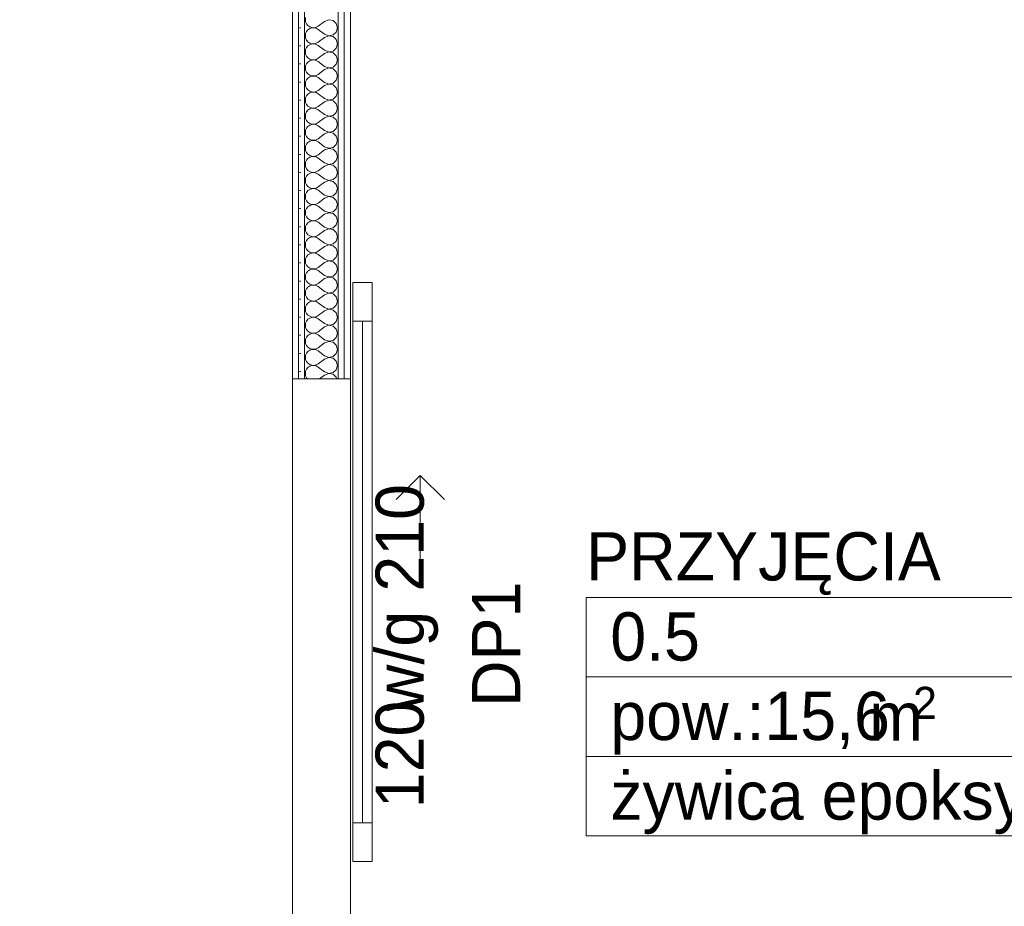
# Model space of a CAD drawing. Header units: millimetres. Extents: x 172139 to 266886, y 89395 to 138225.
# Tile 75 of 94: x 211631 to 213673, y 118029 to 119867. Entities that reach past the tile are written whole.
import ezdxf
from ezdxf.enums import TextEntityAlignment as Align

# ---------------------------------------------------------------- set-up
doc = ezdxf.new("R2010")
doc.units = ezdxf.units.MM
doc.header["$MEASUREMENT"] = 0
for name, color, linetype in [('Drzwi ArchiCAD', 7, 'Continuous'), ('ROZBUDOWA_NOWE_DZIAŁOWE', 7, 'Continuous'), ('STREFA_NOWE_POM', 7, 'Continuous'), ('Znaczniki drzwi ArchiCADa', 7, 'Continuous')]:
    doc.layers.add(name, color=color, linetype=linetype)
for name, color, linetype, lineweight, true_color in [('Drzwi ArchiCAD_Nr_pióra__24', 7, 'Continuous', 15, 0x029e21), ('Drzwi ArchiCAD_Nr_pióra__4', 7, 'Continuous', 13, 0x029e21), ('ROZBUDOWA_NOWE_DZIAŁOWE_Nr_pióra__24', 7, 'Continuous', 15, 0x029e21), ('ROZBUDOWA_NOWE_DZIAŁOWE_Nr_pióra__4', 7, 'Continuous', 13, 0x029e21), ('ROZBUDOWA_NOWE_DZIAŁOWE_Nr_pióra__67', 7, 'Continuous', 13, 0x6a6a6a), ('Znaczniki drzwi ArchiCADa_Nr_pióra__24', 7, 'Continuous', 15, 0x029e21)]:
    doc.layers.add(name, color=color, linetype=linetype, lineweight=lineweight, true_color=true_color)
for name, color, linetype, lineweight in [('Metryczki pomieszczeń ArchiCADa_Nr_pióra__1', 7, 'Continuous', 13), ('ROZBUDOWA_NOWE_DZIAŁOWE_Nr_pióra__47', 7, 'Continuous', 15), ('STREFA_NOWE_POM_Nr_pióra__121', 255, 'Continuous', 0)]:
    doc.layers.add(name, color=color, linetype=linetype, lineweight=lineweight)
doc.styles.add('GENERATED_STYLE_1', font='txt')
doc.styles.add('GENERATED_STYLE_2', font='txt')
pattern_1 = [(0, (0, 0), (0, 37.5), [0, -37.5])]

# ---------------------------------------------------------------- blocks, each defined once
blk = doc.blocks.new('PRZYJĘCIA_0.5_5', base_point=(213367.2, 118504.3))
at = {"layer": 'Metryczki pomieszczeń ArchiCADa_Nr_pióra__1', "linetype": 'Continuous'}
for p, q in [((212805.6, 118669), (213928.7, 118669)), ((212805.6, 118504.3), (212805.6, 118669)), ((213928.7, 118669), (213928.7, 118504.3)), ((213928.7, 118504.3), (212805.6, 118504.3)), ((212805.6, 118504.3), (213928.7, 118504.3)), ((212805.6, 118339.6), (212805.6, 118504.3)), ((213928.7, 118504.3), (213928.7, 118339.6)), ((213928.7, 118339.6), (212805.6, 118339.6)), ((212805.6, 118339.6), (213928.7, 118339.6)), ((212805.6, 118174.9), (212805.6, 118339.6)), ((213928.7, 118339.6), (213928.7, 118174.9)), ((213928.7, 118174.9), (212805.6, 118174.9))]:
    blk.add_line(p, q, dxfattribs=at)
at = {"layer": 'Metryczki pomieszczeń ArchiCADa_Nr_pióra__1'}
for tag, height, style, p in [('ROOM_NAME', 100, 'GENERATED_STYLE_2', (212805.6, 118804.2)), ('ROOM_NUMBER', 100, 'GENERATED_STYLE_1', (212855.6, 118638.2)), ('DUMMY_386', 66.7, 'GENERATED_STYLE_1', (213483.4, 118483.8)), ('ROOM_AREA', 100, 'GENERATED_STYLE_1', (212855.6, 118473.5)), ('DUMMY_385', 100, 'GENERATED_STYLE_1', (213355.4, 118472)), ('basec', 100, 'GENERATED_STYLE_1', (212855.6, 118308.4))]:
    blk.add_attdef(tag, text='', height=height, dxfattribs=dict(at, style=style)).set_placement(p, align=Align.TOP_LEFT)
blk = doc.blocks.new('*X530')
at = {"layer": 'ROZBUDOWA_NOWE_DZIAŁOWE_Nr_pióra__4', "linetype": 'Continuous'}
for p, q in [((212223.8, 119871.2), (212223.2, 119866.7)), ((212223.2, 119866.7), (212223.8, 119862.1)), ((212223.8, 119862.1), (212225.6, 119857.9)), ((212225.6, 119857.9), (212228.6, 119854.4)), ((212228.6, 119854.4), (212232.4, 119851.8)), ((212232.4, 119848.2), (212228.6, 119845.6)), ((212232.4, 119851.8), (212236.7, 119850.3)), ((212236.7, 119849.7), (212232.4, 119848.2)), ((212236.7, 119850.3), (212241.3, 119850.1)), ((212241.3, 119849.9), (212236.7, 119849.7)), ((212241.3, 119850.1), (212245.8, 119851.1)), ((212245.8, 119848.9), (212241.3, 119849.9)), ((212245.8, 119851.1), (212249.8, 119853.3)), ((212249.8, 119846.7), (212245.8, 119848.9)), ((212263.2, 119863.3), (212249.8, 119853.3)), ((212271.7, 119866.6), (212263.2, 119863.3)), ((212280.6, 119864.9), (212271.7, 119866.6)), ((212287.3, 119858.8), (212280.6, 119864.9)), ((212289.8, 119850), (212287.3, 119858.8)), ((212287.3, 119841.2), (212289.8, 119850)), ((212223.8, 119837.9), (212223.2, 119833.3)), ((212223.2, 119833.3), (212223.8, 119828.8)), ((212225.6, 119842.1), (212223.8, 119837.9)), ((212223.8, 119828.8), (212225.6, 119824.6)), ((212228.6, 119845.6), (212225.6, 119842.1)), ((212263.2, 119836.7), (212249.8, 119846.7)), ((212263.2, 119830), (212249.8, 119820)), ((212263.2, 119836.7), (212271.7, 119833.4)), ((212271.7, 119833.3), (212263.2, 119830)), ((212271.7, 119833.4), (212280.6, 119835.1)), ((212280.6, 119831.6), (212271.7, 119833.3)), ((212280.6, 119835.1), (212287.3, 119841.2)), ((212287.3, 119825.4), (212280.6, 119831.6)), ((212225.6, 119808.8), (212223.8, 119804.6)), ((212225.6, 119824.6), (212228.6, 119821)), ((212228.6, 119812.3), (212225.6, 119808.8)), ((212228.6, 119821), (212232.4, 119818.4)), ((212232.4, 119814.9), (212228.6, 119812.3)), ((212232.4, 119818.4), (212236.7, 119817)), ((212236.7, 119816.4), (212232.4, 119814.9)), ((212236.7, 119817), (212241.3, 119816.7)), ((212241.3, 119816.6), (212236.7, 119816.4)), ((212241.3, 119816.7), (212245.8, 119817.8)), ((212245.8, 119815.6), (212241.3, 119816.6)), ((212245.8, 119817.8), (212249.8, 119820)), ((212249.8, 119813.3), (212245.8, 119815.6)), ((212263.2, 119803.3), (212249.8, 119813.3)), ((212280.6, 119801.8), (212287.3, 119807.9)), ((212289.8, 119816.7), (212287.3, 119825.4)), ((212287.3, 119807.9), (212289.8, 119816.7)), ((212223.8, 119804.6), (212223.2, 119800)), ((212223.2, 119800), (212223.8, 119795.4)), ((212223.8, 119795.4), (212225.6, 119791.2)), ((212225.6, 119791.2), (212228.6, 119787.7)), ((212228.6, 119787.7), (212232.4, 119785.1)), ((212245.8, 119784.4), (212249.8, 119786.7)), ((212263.2, 119796.7), (212249.8, 119786.7)), ((212263.2, 119803.3), (212271.7, 119800.1)), ((212271.7, 119799.9), (212263.2, 119796.7)), ((212271.7, 119800.1), (212280.6, 119801.8)), ((212280.6, 119798.2), (212271.7, 119799.9)), ((212287.3, 119792.1), (212280.6, 119798.2)), ((212289.8, 119783.3), (212287.3, 119792.1)), ((212223.8, 119771.2), (212223.2, 119766.7)), ((212223.2, 119766.7), (212223.8, 119762.1)), ((212225.6, 119775.4), (212223.8, 119771.2)), ((212228.6, 119779), (212225.6, 119775.4)), ((212232.4, 119781.6), (212228.6, 119779)), ((212232.4, 119785.1), (212236.7, 119783.6)), ((212236.7, 119783), (212232.4, 119781.6)), ((212236.7, 119783.6), (212241.3, 119783.4)), ((212241.3, 119783.3), (212236.7, 119783)), ((212241.3, 119783.4), (212245.8, 119784.4)), ((212245.8, 119782.2), (212241.3, 119783.3)), ((212249.8, 119780), (212245.8, 119782.2)), ((212263.2, 119770), (212249.8, 119780)), ((212263.2, 119770), (212271.7, 119766.7)), ((212271.7, 119766.6), (212263.2, 119763.3)), ((212271.7, 119766.7), (212280.6, 119768.4)), ((212280.6, 119764.9), (212271.7, 119766.6)), ((212280.6, 119768.4), (212287.3, 119774.6)), ((212287.3, 119774.6), (212289.8, 119783.3)), ((212223.8, 119762.1), (212225.6, 119757.9)), ((212225.6, 119757.9), (212228.6, 119754.4)), ((212228.6, 119754.4), (212232.4, 119751.8)), ((212232.4, 119748.2), (212228.6, 119745.6)), ((212232.4, 119751.8), (212236.7, 119750.3)), ((212236.7, 119749.7), (212232.4, 119748.2)), ((212236.7, 119750.3), (212241.3, 119750.1)), ((212241.3, 119749.9), (212236.7, 119749.7)), ((212241.3, 119750.1), (212245.8, 119751.1)), ((212245.8, 119748.9), (212241.3, 119749.9)), ((212245.8, 119751.1), (212249.8, 119753.3)), ((212249.8, 119746.7), (212245.8, 119748.9)), ((212263.2, 119763.3), (212249.8, 119753.3)), ((212263.2, 119736.7), (212249.8, 119746.7)), ((212287.3, 119758.8), (212280.6, 119764.9)), ((212289.8, 119750), (212287.3, 119758.8)), ((212287.3, 119741.2), (212289.8, 119750)), ((212223.8, 119737.9), (212223.2, 119733.3)), ((212223.2, 119733.3), (212223.8, 119728.8)), ((212225.6, 119742.1), (212223.8, 119737.9)), ((212223.8, 119728.8), (212225.6, 119724.6)), ((212228.6, 119745.6), (212225.6, 119742.1)), ((212263.2, 119730), (212249.8, 119720)), ((212263.2, 119736.7), (212271.7, 119733.4)), ((212271.7, 119733.3), (212263.2, 119730)), ((212271.7, 119733.4), (212280.6, 119735.1)), ((212280.6, 119731.6), (212271.7, 119733.3)), ((212280.6, 119735.1), (212287.3, 119741.2)), ((212287.3, 119725.4), (212280.6, 119731.6)), ((212289.8, 119716.7), (212287.3, 119725.4)), ((212225.6, 119708.8), (212223.8, 119704.6)), ((212225.6, 119724.6), (212228.6, 119721)), ((212228.6, 119712.3), (212225.6, 119708.8)), ((212228.6, 119721), (212232.4, 119718.4)), ((212232.4, 119714.9), (212228.6, 119712.3)), ((212232.4, 119718.4), (212236.7, 119717)), ((212236.7, 119716.4), (212232.4, 119714.9)), ((212236.7, 119717), (212241.3, 119716.7)), ((212241.3, 119716.6), (212236.7, 119716.4)), ((212241.3, 119716.7), (212245.8, 119717.8)), ((212245.8, 119715.6), (212241.3, 119716.6)), ((212245.8, 119717.8), (212249.8, 119720)), ((212249.8, 119713.3), (212245.8, 119715.6)), ((212263.2, 119703.3), (212249.8, 119713.3)), ((212280.6, 119701.8), (212287.3, 119707.9)), ((212287.3, 119707.9), (212289.8, 119716.7)), ((212223.8, 119704.6), (212223.2, 119700)), ((212223.2, 119700), (212223.8, 119695.4)), ((212223.8, 119695.4), (212225.6, 119691.2)), ((212225.6, 119691.2), (212228.6, 119687.7)), ((212228.6, 119687.7), (212232.4, 119685.1)), ((212232.4, 119685.1), (212236.7, 119683.6)), ((212245.8, 119684.4), (212249.8, 119686.7)), ((212263.2, 119696.7), (212249.8, 119686.7)), ((212263.2, 119703.3), (212271.7, 119700.1)), ((212271.7, 119699.9), (212263.2, 119696.7)), ((212271.7, 119700.1), (212280.6, 119701.8)), ((212280.6, 119698.2), (212271.7, 119699.9)), ((212287.3, 119692.1), (212280.6, 119698.2)), ((212289.8, 119683.3), (212287.3, 119692.1)), ((212223.8, 119671.2), (212223.2, 119666.7)), ((212223.2, 119666.7), (212223.8, 119662.1)), ((212225.6, 119675.4), (212223.8, 119671.2)), ((212228.6, 119679), (212225.6, 119675.4)), ((212232.4, 119681.6), (212228.6, 119679)), ((212236.7, 119683), (212232.4, 119681.6)), ((212236.7, 119683.6), (212241.3, 119683.4)), ((212241.3, 119683.3), (212236.7, 119683)), ((212241.3, 119683.4), (212245.8, 119684.4)), ((212245.8, 119682.2), (212241.3, 119683.3)), ((212249.8, 119680), (212245.8, 119682.2)), ((212263.2, 119670), (212249.8, 119680)), ((212263.2, 119670), (212271.7, 119666.7)), ((212271.7, 119666.6), (212263.2, 119663.3)), ((212271.7, 119666.7), (212280.6, 119668.4)), ((212280.6, 119664.9), (212271.7, 119666.6)), ((212280.6, 119668.4), (212287.3, 119674.6)), ((212287.3, 119658.8), (212280.6, 119664.9)), ((212287.3, 119674.6), (212289.8, 119683.3)), ((212223.8, 119662.1), (212225.6, 119657.9)), ((212225.6, 119657.9), (212228.6, 119654.4)), ((212228.6, 119645.6), (212225.6, 119642.1)), ((212228.6, 119654.4), (212232.4, 119651.8)), ((212232.4, 119648.2), (212228.6, 119645.6)), ((212232.4, 119651.8), (212236.7, 119650.3)), ((212236.7, 119649.7), (212232.4, 119648.2)), ((212236.7, 119650.3), (212241.3, 119650.1)), ((212241.3, 119649.9), (212236.7, 119649.7)), ((212241.3, 119650.1), (212245.8, 119651.1)), ((212245.8, 119648.9), (212241.3, 119649.9)), ((212245.8, 119651.1), (212249.8, 119653.3)), ((212249.8, 119646.7), (212245.8, 119648.9)), ((212263.2, 119663.3), (212249.8, 119653.3)), ((212263.2, 119636.7), (212249.8, 119646.7)), ((212289.8, 119650), (212287.3, 119658.8)), ((212287.3, 119641.2), (212289.8, 119650)), ((212223.8, 119637.9), (212223.2, 119633.3)), ((212223.2, 119633.3), (212223.8, 119628.8)), ((212225.6, 119642.1), (212223.8, 119637.9)), ((212223.8, 119628.8), (212225.6, 119624.6)), ((212225.6, 119624.6), (212228.6, 119621)), ((212263.2, 119630), (212249.8, 119620)), ((212263.2, 119636.7), (212271.7, 119633.4)), ((212271.7, 119633.3), (212263.2, 119630)), ((212271.7, 119633.4), (212280.6, 119635.1)), ((212280.6, 119631.6), (212271.7, 119633.3)), ((212280.6, 119635.1), (212287.3, 119641.2)), ((212287.3, 119625.4), (212280.6, 119631.6)), ((212289.8, 119616.7), (212287.3, 119625.4)), ((212223.8, 119604.6), (212223.2, 119600)), ((212225.6, 119608.8), (212223.8, 119604.6)), ((212228.6, 119612.3), (212225.6, 119608.8)), ((212228.6, 119621), (212232.4, 119618.4)), ((212232.4, 119614.9), (212228.6, 119612.3)), ((212232.4, 119618.4), (212236.7, 119617)), ((212236.7, 119616.4), (212232.4, 119614.9)), ((212236.7, 119617), (212241.3, 119616.7)), ((212241.3, 119616.6), (212236.7, 119616.4)), ((212241.3, 119616.7), (212245.8, 119617.8)), ((212245.8, 119615.6), (212241.3, 119616.6)), ((212245.8, 119617.8), (212249.8, 119620)), ((212249.8, 119613.3), (212245.8, 119615.6)), ((212263.2, 119603.3), (212249.8, 119613.3)), ((212263.2, 119603.3), (212271.7, 119600.1)), ((212280.6, 119601.8), (212287.3, 119607.9)), ((212287.3, 119607.9), (212289.8, 119616.7)), ((212223.2, 119600), (212223.8, 119595.4)), ((212223.8, 119595.4), (212225.6, 119591.2)), ((212225.6, 119591.2), (212228.6, 119587.7)), ((212228.6, 119587.7), (212232.4, 119585.1)), ((212232.4, 119585.1), (212236.7, 119583.6)), ((212236.7, 119583), (212232.4, 119581.6)), ((212236.7, 119583.6), (212241.3, 119583.4)), ((212241.3, 119583.3), (212236.7, 119583)), ((212241.3, 119583.4), (212245.8, 119584.4)), ((212245.8, 119582.2), (212241.3, 119583.3)), ((212245.8, 119584.4), (212249.8, 119586.7)), ((212263.2, 119596.7), (212249.8, 119586.7)), ((212271.7, 119599.9), (212263.2, 119596.7)), ((212271.7, 119600.1), (212280.6, 119601.8)), ((212280.6, 119598.2), (212271.7, 119599.9)), ((212287.3, 119592.1), (212280.6, 119598.2)), ((212289.8, 119583.3), (212287.3, 119592.1)), ((212287.3, 119574.6), (212289.8, 119583.3)), ((212223.8, 119571.2), (212223.2, 119566.7)), ((212223.2, 119566.7), (212223.8, 119562.1)), ((212225.6, 119575.4), (212223.8, 119571.2)), ((212223.8, 119562.1), (212225.6, 119557.9)), ((212228.6, 119579), (212225.6, 119575.4)), ((212232.4, 119581.6), (212228.6, 119579)), ((212249.8, 119580), (212245.8, 119582.2)), ((212263.2, 119570), (212249.8, 119580)), ((212263.2, 119563.3), (212249.8, 119553.3)), ((212263.2, 119570), (212271.7, 119566.7)), ((212271.7, 119566.6), (212263.2, 119563.3)), ((212271.7, 119566.7), (212280.6, 119568.4)), ((212280.6, 119564.9), (212271.7, 119566.6)), ((212280.6, 119568.4), (212287.3, 119574.6)), ((212287.3, 119558.8), (212280.6, 119564.9)), ((212225.6, 119542.1), (212223.8, 119537.9)), ((212225.6, 119557.9), (212228.6, 119554.4)), ((212228.6, 119545.6), (212225.6, 119542.1)), ((212228.6, 119554.4), (212232.4, 119551.8)), ((212232.4, 119548.2), (212228.6, 119545.6)), ((212232.4, 119551.8), (212236.7, 119550.3)), ((212236.7, 119549.7), (212232.4, 119548.2)), ((212236.7, 119550.3), (212241.3, 119550.1)), ((212241.3, 119549.9), (212236.7, 119549.7)), ((212241.3, 119550.1), (212245.8, 119551.1)), ((212245.8, 119548.9), (212241.3, 119549.9)), ((212245.8, 119551.1), (212249.8, 119553.3)), ((212249.8, 119546.7), (212245.8, 119548.9)), ((212263.2, 119536.7), (212249.8, 119546.7)), ((212289.8, 119550), (212287.3, 119558.8)), ((212287.3, 119541.2), (212289.8, 119550)), ((212223.8, 119537.9), (212223.2, 119533.3)), ((212223.2, 119533.3), (212223.8, 119528.8)), ((212223.8, 119528.8), (212225.6, 119524.6)), ((212225.6, 119524.6), (212228.6, 119521)), ((212263.2, 119530), (212249.8, 119520)), ((212263.2, 119536.7), (212271.7, 119533.4)), ((212271.7, 119533.3), (212263.2, 119530)), ((212271.7, 119533.4), (212280.6, 119535.1)), ((212280.6, 119531.6), (212271.7, 119533.3)), ((212280.6, 119535.1), (212287.3, 119541.2)), ((212287.3, 119525.4), (212280.6, 119531.6)), ((212289.8, 119516.7), (212287.3, 119525.4)), ((212223.8, 119504.6), (212223.2, 119500)), ((212225.6, 119508.8), (212223.8, 119504.6)), ((212228.6, 119512.3), (212225.6, 119508.8)), ((212228.6, 119521), (212232.4, 119518.4)), ((212232.4, 119514.9), (212228.6, 119512.3)), ((212232.4, 119518.4), (212236.7, 119517)), ((212236.7, 119516.4), (212232.4, 119514.9)), ((212236.7, 119517), (212241.3, 119516.7)), ((212241.3, 119516.6), (212236.7, 119516.4)), ((212241.3, 119516.7), (212245.8, 119517.8)), ((212245.8, 119515.6), (212241.3, 119516.6)), ((212245.8, 119517.8), (212249.8, 119520)), ((212249.8, 119513.3), (212245.8, 119515.6)), ((212263.2, 119503.3), (212249.8, 119513.3)), ((212263.2, 119503.3), (212271.7, 119500.1)), ((212271.7, 119500.1), (212280.6, 119501.8)), ((212280.6, 119501.8), (212287.3, 119507.9)), ((212287.3, 119507.9), (212289.8, 119516.7)), ((212223.2, 119500), (212223.8, 119495.4)), ((212223.8, 119495.4), (212225.6, 119491.2)), ((212225.6, 119491.2), (212228.6, 119487.7)), ((212228.6, 119487.7), (212232.4, 119485.1)), ((212232.4, 119481.6), (212228.6, 119479)), ((212232.4, 119485.1), (212236.7, 119483.6)), ((212236.7, 119483), (212232.4, 119481.6)), ((212236.7, 119483.6), (212241.3, 119483.4)), ((212241.3, 119483.3), (212236.7, 119483)), ((212241.3, 119483.4), (212245.8, 119484.4)), ((212245.8, 119482.2), (212241.3, 119483.3)), ((212245.8, 119484.4), (212249.8, 119486.7)), ((212249.8, 119480), (212245.8, 119482.2)), ((212263.2, 119496.7), (212249.8, 119486.7)), ((212271.7, 119499.9), (212263.2, 119496.7)), ((212280.6, 119498.2), (212271.7, 119499.9)), ((212287.3, 119492.1), (212280.6, 119498.2)), ((212289.8, 119483.3), (212287.3, 119492.1)), ((212287.3, 119474.6), (212289.8, 119483.3)), ((212223.8, 119471.2), (212223.2, 119466.7)), ((212223.2, 119466.7), (212223.8, 119462.1)), ((212225.6, 119475.4), (212223.8, 119471.2)), ((212223.8, 119462.1), (212225.6, 119457.9)), ((212228.6, 119479), (212225.6, 119475.4)), ((212263.2, 119470), (212249.8, 119480)), ((212263.2, 119463.3), (212249.8, 119453.3)), ((212263.2, 119470), (212271.7, 119466.7)), ((212271.7, 119466.6), (212263.2, 119463.3)), ((212271.7, 119466.7), (212280.6, 119468.4)), ((212280.6, 119464.9), (212271.7, 119466.6)), ((212280.6, 119468.4), (212287.3, 119474.6)), ((212287.3, 119458.8), (212280.6, 119464.9)), ((212225.6, 119442.1), (212223.8, 119437.9)), ((212225.6, 119457.9), (212228.6, 119454.4)), ((212228.6, 119445.6), (212225.6, 119442.1)), ((212228.6, 119454.4), (212232.4, 119451.8)), ((212232.4, 119448.2), (212228.6, 119445.6)), ((212232.4, 119451.8), (212236.7, 119450.3)), ((212236.7, 119449.7), (212232.4, 119448.2)), ((212236.7, 119450.3), (212241.3, 119450.1)), ((212241.3, 119449.9), (212236.7, 119449.7)), ((212241.3, 119450.1), (212245.8, 119451.1)), ((212245.8, 119448.9), (212241.3, 119449.9)), ((212245.8, 119451.1), (212249.8, 119453.3)), ((212249.8, 119446.7), (212245.8, 119448.9)), ((212263.2, 119436.7), (212249.8, 119446.7)), ((212280.6, 119435.1), (212287.3, 119441.2)), ((212289.8, 119450), (212287.3, 119458.8)), ((212287.3, 119441.2), (212289.8, 119450)), ((212223.8, 119437.9), (212223.2, 119433.3)), ((212223.2, 119433.3), (212223.8, 119428.8)), ((212223.8, 119428.8), (212225.6, 119424.6)), ((212225.6, 119424.6), (212228.6, 119421)), ((212228.6, 119421), (212232.4, 119418.4)), ((212245.8, 119417.8), (212249.8, 119420)), ((212263.2, 119430), (212249.8, 119420)), ((212263.2, 119436.7), (212271.7, 119433.4)), ((212271.7, 119433.3), (212263.2, 119430)), ((212271.7, 119433.4), (212280.6, 119435.1)), ((212280.6, 119431.6), (212271.7, 119433.3)), ((212287.3, 119425.4), (212280.6, 119431.6)), ((212289.8, 119416.7), (212287.3, 119425.4)), ((212223.8, 119404.6), (212223.2, 119400)), ((212223.2, 119400), (212223.8, 119395.4)), ((212225.6, 119408.8), (212223.8, 119404.6)), ((212228.6, 119412.3), (212225.6, 119408.8)), ((212232.4, 119414.9), (212228.6, 119412.3)), ((212232.4, 119418.4), (212236.7, 119417)), ((212236.7, 119416.4), (212232.4, 119414.9)), ((212236.7, 119417), (212241.3, 119416.7)), ((212241.3, 119416.6), (212236.7, 119416.4)), ((212241.3, 119416.7), (212245.8, 119417.8)), ((212245.8, 119415.6), (212241.3, 119416.6)), ((212249.8, 119413.3), (212245.8, 119415.6)), ((212263.2, 119403.3), (212249.8, 119413.3)), ((212263.2, 119403.3), (212271.7, 119400.1)), ((212271.7, 119399.9), (212263.2, 119396.7)), ((212271.7, 119400.1), (212280.6, 119401.8)), ((212280.6, 119398.2), (212271.7, 119399.9)), ((212280.6, 119401.8), (212287.3, 119407.9)), ((212287.3, 119407.9), (212289.8, 119416.7)), ((212223.8, 119395.4), (212225.6, 119391.2)), ((212225.6, 119391.2), (212228.6, 119387.7)), ((212228.6, 119379), (212225.6, 119375.4)), ((212228.6, 119387.7), (212232.4, 119385.1)), ((212232.4, 119381.6), (212228.6, 119379)), ((212232.4, 119385.1), (212236.7, 119383.6)), ((212236.7, 119383), (212232.4, 119381.6)), ((212236.7, 119383.6), (212241.3, 119383.4)), ((212241.3, 119383.3), (212236.7, 119383)), ((212241.3, 119383.4), (212245.8, 119384.4)), ((212245.8, 119382.2), (212241.3, 119383.3)), ((212245.8, 119384.4), (212249.8, 119386.7)), ((212249.8, 119380), (212245.8, 119382.2)), ((212263.2, 119396.7), (212249.8, 119386.7)), ((212263.2, 119370), (212249.8, 119380)), ((212287.3, 119392.1), (212280.6, 119398.2)), ((212289.8, 119383.3), (212287.3, 119392.1)), ((212287.3, 119374.6), (212289.8, 119383.3)), ((212223.8, 119371.2), (212223.2, 119366.7)), ((212223.2, 119366.7), (212223.8, 119362.1)), ((212225.6, 119375.4), (212223.8, 119371.2)), ((212223.8, 119362.1), (212225.6, 119357.9)), ((212225.6, 119357.9), (212228.6, 119354.4)), ((212263.2, 119363.3), (212249.8, 119353.3)), ((212263.2, 119370), (212271.7, 119366.7)), ((212271.7, 119366.6), (212263.2, 119363.3)), ((212271.7, 119366.7), (212280.6, 119368.4)), ((212280.6, 119364.9), (212271.7, 119366.6)), ((212280.6, 119368.4), (212287.3, 119374.6)), ((212287.3, 119358.8), (212280.6, 119364.9)), ((212289.8, 119350), (212287.3, 119358.8)), ((212223.8, 119337.9), (212223.2, 119333.3)), ((212225.6, 119342.1), (212223.8, 119337.9)), ((212228.6, 119345.6), (212225.6, 119342.1)), ((212228.6, 119354.4), (212232.4, 119351.8)), ((212232.4, 119348.2), (212228.6, 119345.6)), ((212232.4, 119351.8), (212236.7, 119350.3)), ((212236.7, 119349.7), (212232.4, 119348.2)), ((212236.7, 119350.3), (212241.3, 119350.1)), ((212241.3, 119349.9), (212236.7, 119349.7)), ((212241.3, 119350.1), (212245.8, 119351.1)), ((212245.8, 119348.9), (212241.3, 119349.9)), ((212245.8, 119351.1), (212249.8, 119353.3)), ((212249.8, 119346.7), (212245.8, 119348.9)), ((212263.2, 119336.7), (212249.8, 119346.7)), ((212280.6, 119335.1), (212287.3, 119341.2)), ((212287.3, 119341.2), (212289.8, 119350)), ((212223.2, 119333.3), (212223.8, 119328.8)), ((212223.8, 119328.8), (212225.6, 119324.6)), ((212225.6, 119324.6), (212228.6, 119321)), ((212228.6, 119321), (212232.4, 119318.4)), ((212232.4, 119318.4), (212236.7, 119317)), ((212241.3, 119316.7), (212245.8, 119317.8)), ((212245.8, 119317.8), (212249.8, 119320)), ((212263.2, 119330), (212249.8, 119320)), ((212263.2, 119336.7), (212271.7, 119333.4)), ((212271.7, 119333.3), (212263.2, 119330)), ((212271.7, 119333.4), (212280.6, 119335.1)), ((212280.6, 119331.6), (212271.7, 119333.3)), ((212287.3, 119325.4), (212280.6, 119331.6)), ((212289.8, 119316.7), (212287.3, 119325.4)), ((212223.8, 119304.6), (212223.2, 119300)), ((212223.2, 119300), (212223.8, 119295.4)), ((212225.6, 119308.8), (212223.8, 119304.6)), ((212228.6, 119312.3), (212225.6, 119308.8)), ((212232.4, 119314.9), (212228.6, 119312.3)), ((212236.7, 119316.4), (212232.4, 119314.9)), ((212236.7, 119317), (212241.3, 119316.7)), ((212241.3, 119316.6), (212236.7, 119316.4)), ((212245.8, 119315.6), (212241.3, 119316.6)), ((212249.8, 119313.3), (212245.8, 119315.6)), ((212263.2, 119303.3), (212249.8, 119313.3)), ((212263.2, 119296.7), (212249.8, 119286.7)), ((212263.2, 119303.3), (212271.7, 119300.1)), ((212271.7, 119299.9), (212263.2, 119296.7)), ((212271.7, 119300.1), (212280.6, 119301.8)), ((212280.6, 119298.2), (212271.7, 119299.9)), ((212280.6, 119301.8), (212287.3, 119307.9)), ((212287.3, 119292.1), (212280.6, 119298.2)), ((212287.3, 119307.9), (212289.8, 119316.7)), ((212223.8, 119295.4), (212225.6, 119291.2)), ((212225.6, 119291.2), (212228.6, 119287.7)), ((212228.6, 119279), (212225.6, 119275.4)), ((212228.6, 119287.7), (212232.4, 119285.1)), ((212232.4, 119281.6), (212228.6, 119279)), ((212232.4, 119285.1), (212236.7, 119283.6)), ((212236.7, 119283), (212232.4, 119281.6)), ((212236.7, 119283.6), (212241.3, 119283.4)), ((212241.3, 119283.3), (212236.7, 119283)), ((212241.3, 119283.4), (212245.8, 119284.4)), ((212245.8, 119282.2), (212241.3, 119283.3)), ((212245.8, 119284.4), (212249.8, 119286.7)), ((212249.8, 119280), (212245.8, 119282.2)), ((212263.2, 119270), (212249.8, 119280)), ((212289.8, 119283.3), (212287.3, 119292.1)), ((212287.3, 119274.6), (212289.8, 119283.3)), ((212223.8, 119271.2), (212223.2, 119266.7)), ((212223.2, 119266.7), (212223.8, 119262.1)), ((212225.6, 119275.4), (212223.8, 119271.2)), ((212223.8, 119262.1), (212225.6, 119257.9)), ((212225.6, 119257.9), (212228.6, 119254.4)), ((212263.2, 119263.3), (212249.8, 119253.3)), ((212263.2, 119270), (212271.7, 119266.7)), ((212271.7, 119266.6), (212263.2, 119263.3)), ((212271.7, 119266.7), (212280.6, 119268.4)), ((212280.6, 119264.9), (212271.7, 119266.6)), ((212280.6, 119268.4), (212287.3, 119274.6)), ((212287.3, 119258.8), (212280.6, 119264.9)), ((212289.8, 119250), (212287.3, 119258.8)), ((212223.8, 119237.9), (212223.2, 119233.3)), ((212225.6, 119242.1), (212223.8, 119237.9)), ((212228.6, 119245.6), (212225.6, 119242.1)), ((212228.6, 119254.4), (212232.4, 119251.8)), ((212232.4, 119248.2), (212228.6, 119245.6)), ((212232.4, 119251.8), (212236.7, 119250.3)), ((212236.7, 119249.7), (212232.4, 119248.2)), ((212236.7, 119250.3), (212241.3, 119250.1)), ((212241.3, 119249.9), (212236.7, 119249.7)), ((212241.3, 119250.1), (212245.8, 119251.1)), ((212245.8, 119248.9), (212241.3, 119249.9)), ((212245.8, 119251.1), (212249.8, 119253.3)), ((212249.8, 119246.7), (212245.8, 119248.9)), ((212263.2, 119236.7), (212249.8, 119246.7)), ((212263.2, 119236.7), (212271.7, 119233.4)), ((212280.6, 119235.1), (212287.3, 119241.2)), ((212287.3, 119241.2), (212289.8, 119250)), ((212223.2, 119233.3), (212223.8, 119228.8)), ((212223.8, 119228.8), (212225.6, 119224.6)), ((212225.6, 119224.6), (212228.6, 119221)), ((212228.6, 119221), (212232.4, 119218.4)), ((212232.4, 119214.9), (212228.6, 119212.3)), ((212232.4, 119218.4), (212236.7, 119217)), ((212236.7, 119216.4), (212232.4, 119214.9)), ((212236.7, 119217), (212241.3, 119216.7)), ((212241.3, 119216.6), (212236.7, 119216.4)), ((212241.3, 119216.7), (212245.8, 119217.8)), ((212245.8, 119215.6), (212241.3, 119216.6)), ((212245.8, 119217.8), (212249.8, 119220)), ((212249.8, 119213.3), (212245.8, 119215.6)), ((212263.2, 119230), (212249.8, 119220)), ((212271.7, 119233.3), (212263.2, 119230)), ((212271.7, 119233.4), (212280.6, 119235.1)), ((212280.6, 119231.6), (212271.7, 119233.3)), ((212287.3, 119225.4), (212280.6, 119231.6)), ((212289.8, 119216.7), (212287.3, 119225.4)), ((212287.3, 119207.9), (212289.8, 119216.7)), ((212223.8, 119204.6), (212223.2, 119200)), ((212223.2, 119200), (212223.8, 119195.4)), ((212225.6, 119208.8), (212223.8, 119204.6)), ((212223.8, 119195.4), (212225.6, 119191.2)), ((212228.6, 119212.3), (212225.6, 119208.8)), ((212263.2, 119203.3), (212249.8, 119213.3)), ((212263.2, 119196.7), (212249.8, 119186.7)), ((212263.2, 119203.3), (212271.7, 119200.1)), ((212271.7, 119199.9), (212263.2, 119196.7)), ((212271.7, 119200.1), (212280.6, 119201.8)), ((212280.6, 119198.2), (212271.7, 119199.9)), ((212280.6, 119201.8), (212287.3, 119207.9)), ((212287.3, 119192.1), (212280.6, 119198.2)), ((212225.6, 119175.4), (212223.8, 119171.2)), ((212225.6, 119191.2), (212228.6, 119187.7)), ((212228.6, 119179), (212225.6, 119175.4)), ((212228.6, 119187.7), (212232.4, 119185.1)), ((212232.4, 119181.6), (212228.6, 119179)), ((212232.4, 119185.1), (212236.7, 119183.6)), ((212236.7, 119183), (212232.4, 119181.6)), ((212236.7, 119183.6), (212241.3, 119183.4)), ((212241.3, 119183.3), (212236.7, 119183)), ((212241.3, 119183.4), (212245.8, 119184.4)), ((212245.8, 119182.2), (212241.3, 119183.3)), ((212245.8, 119184.4), (212249.8, 119186.7)), ((212249.8, 119180), (212245.8, 119182.2)), ((212263.2, 119170), (212249.8, 119180)), ((212280.6, 119168.4), (212287.3, 119174.6)), ((212289.8, 119183.3), (212287.3, 119192.1)), ((212287.3, 119174.6), (212289.8, 119183.3)), ((212223.8, 119171.2), (212223.2, 119166.7)), ((212223.2, 119166.7), (212223.8, 119162.1)), ((212223.8, 119162.1), (212225.6, 119157.9)), ((212225.6, 119157.9), (212228.6, 119154.4)), ((212228.6, 119154.4), (212232.4, 119151.8)), ((212263.2, 119163.3), (212249.8, 119153.3)), ((212263.2, 119170), (212271.7, 119166.7)), ((212271.7, 119166.6), (212263.2, 119163.3)), ((212271.7, 119166.7), (212280.6, 119168.4)), ((212280.6, 119164.9), (212271.7, 119166.6)), ((212287.3, 119158.8), (212280.6, 119164.9)), ((212289.8, 119150), (212287.3, 119158.8)), ((212223.8, 119137.9), (212223.2, 119133.3)), ((212223.2, 119133.3), (212223.8, 119128.8)), ((212225.6, 119142.1), (212223.8, 119137.9)), ((212228.6, 119145.6), (212225.6, 119142.1)), ((212232.4, 119148.2), (212228.6, 119145.6)), ((212232.4, 119151.8), (212236.7, 119150.3)), ((212236.7, 119149.7), (212232.4, 119148.2)), ((212236.7, 119150.3), (212241.3, 119150.1)), ((212241.3, 119149.9), (212236.7, 119149.7)), ((212241.3, 119150.1), (212245.8, 119151.1)), ((212245.8, 119148.9), (212241.3, 119149.9)), ((212245.8, 119151.1), (212249.8, 119153.3)), ((212249.8, 119146.7), (212245.8, 119148.9)), ((212263.2, 119136.7), (212249.8, 119146.7)), ((212263.2, 119136.7), (212271.7, 119133.4)), ((212271.7, 119133.3), (212263.2, 119130)), ((212271.7, 119133.4), (212280.6, 119135.1)), ((212280.6, 119131.6), (212271.7, 119133.3)), ((212280.6, 119135.1), (212287.3, 119141.2)), ((212287.3, 119141.2), (212289.8, 119150)), ((212223.8, 119128.8), (212225.6, 119124.6)), ((212225.6, 119124.6), (212227.9, 119121.9)), ((212263.2, 119130), (212252.3, 119121.9)), ((212287.3, 119125.4), (212280.6, 119131.6)), ((212288.3, 119121.9), (212287.3, 119125.4))]:
    blk.add_line(p, q, dxfattribs=at)
blk = doc.blocks.new('Drzwi wejściowe_ przesuwne 19_2')
at = {"layer": 'Drzwi ArchiCAD_Nr_pióra__24', "linetype": 'Continuous'}
for p, q in [((-400, 70), (-320, 70)), ((-400, 30), (-400, 70)), ((-320, 50), (-320, 70)), ((-320, 70), (720, 70)), ((-320, 70), (-320, 30)), ((720, 70), (720, 50)), ((720, 30), (720, 70)), ((720, 70), (800, 70)), ((800, 70), (800, 30)), ((720, 50), (-320, 50)), ((-320, 30), (-320, 50)), ((-320, 50), (720, 50)), ((-320, 50), (720, 50)), ((720, 50), (720, 30)), ((-320, 30), (-400, 30)), ((720, 30), (-320, 30)), ((800, 30), (720, 30))]:
    blk.add_line(p, q, dxfattribs=at)
at = {"layer": 'Drzwi ArchiCAD_Nr_pióra__4', "linetype": 'Continuous'}
for p, q in [((400, 170), (350, 220)), ((200, 170), (400, 170)), ((400, 170), (350, 120))]:
    blk.add_line(p, q, dxfattribs=at)
blk = doc.blocks.new('Podstawowy znacznik okna-drzwi-świetlika')
at = {"layer": 'Znaczniki drzwi ArchiCADa_Nr_pióra__24', "style": 'GENERATED_STYLE_2'}
for tag, p in [('AC_WIDO_ID', (-112.5, 250)), ('AC_WIDO_A_SIZE', (-320.5, 48.3)), ('AC_WIDO_B_SIZE', (128.5, 48.3)), ('GS_Separator', (-128.5, 20.3))]:
    blk.add_attdef(tag, text='', height=100, dxfattribs=at).set_placement(p, align=Align.BOTTOM_LEFT)
blk = doc.blocks.new('Ściana_141', base_point=(212316.5, 115826.1))
at = {"layer": 'ROZBUDOWA_NOWE_DZIAŁOWE_Nr_pióra__24', "linetype": 'Continuous'}
h = blk.add_hatch(dxfattribs=at)
h.set_pattern_fill('Gips', color=256, style=0, pattern_type=2)
h.set_pattern_definition(pattern_1)
h.paths.add_polyline_path([(212196.5, 121145.6), (212196.5, 119121.9), (212209, 119121.9), (212209, 121145.6)])
h = blk.add_hatch(dxfattribs=at)
h.set_pattern_fill('Gips', color=256, style=0, pattern_type=2)
h.set_pattern_definition(pattern_1)
h.paths.add_polyline_path([(212221.5, 121145.6), (212209, 121145.6), (212209, 119121.9), (212221.5, 119121.9)])
h = blk.add_hatch(dxfattribs=at)
h.set_pattern_fill('Gips', color=256, style=0, pattern_type=2)
h.set_pattern_definition(pattern_1)
h.paths.add_polyline_path([(212291.5, 119121.9), (212304, 119121.9), (212304, 121145.6), (212291.5, 121145.6)])
h = blk.add_hatch(dxfattribs=at)
h.set_pattern_fill('Gips', color=256, style=0, pattern_type=2)
h.set_pattern_definition(pattern_1)
h.paths.add_polyline_path([(212304, 121145.6), (212304, 119121.9), (212316.5, 119121.9), (212316.5, 121145.6)])
at = {"layer": 'ROZBUDOWA_NOWE_DZIAŁOWE_Nr_pióra__47', "linetype": 'Continuous'}
for p, q in [((212209, 119121.9), (212196.5, 119121.9)), ((212221.5, 119121.9), (212209, 119121.9)), ((212291.5, 119121.9), (212221.5, 119121.9)), ((212304, 119121.9), (212291.5, 119121.9)), ((212316.5, 119121.9), (212304, 119121.9))]:
    blk.add_line(p, q, dxfattribs=at)
at = {"layer": 'ROZBUDOWA_NOWE_DZIAŁOWE_Nr_pióra__47', "linetype": 'Continuous', "flags": 128}
for points in [[(212196.5, 121145.6), (212196.5, 119121.9)], [(212316.5, 119121.9), (212316.5, 121145.6)]]:
    blk.add_lwpolyline(points, dxfattribs=at)
at = {"layer": 'ROZBUDOWA_NOWE_DZIAŁOWE_Nr_pióra__67', "linetype": 'Continuous'}
for p, q in [((212209, 121145.6), (212209, 119121.9)), ((212221.5, 121145.6), (212221.5, 119121.9)), ((212291.5, 119121.9), (212291.5, 121145.6)), ((212304, 119121.9), (212304, 121145.6))]:
    blk.add_line(p, q, dxfattribs=at)
at = {"layer": 'Drzwi ArchiCAD', "linetype": 'Continuous', "xscale": -1, "zscale": 1000, "rotation": 270}
blk.add_blockref('Drzwi wejściowe_ przesuwne 19_2', (212291.5, 118521.9), dxfattribs=at)
at = {"layer": 'ROZBUDOWA_NOWE_DZIAŁOWE'}
blk.add_blockref('*X530', (0, 0), dxfattribs=at)
at = {"layer": 'Znaczniki drzwi ArchiCADa', "color": 104, "lineweight": 15, "true_color": 0x029e21}
ref = blk.add_blockref('Podstawowy znacznik okna-drzwi-świetlika', (212196.5, 118521.9), dxfattribs=dict(at, rotation=90))
ref.add_attrib('GS_Separator', ' w/g ', dxfattribs={"layer": 'Znaczniki drzwi ArchiCADa_Nr_pióra__24', "color": 104, "true_color": 0x029e21, "height": 100, "rotation": 90, "style": 'GENERATED_STYLE_2'}).set_placement((212498.8, 118396.1), align=Align.BOTTOM_LEFT)
ref.add_attrib('AC_WIDO_ID', 'DP1', dxfattribs={"layer": 'Znaczniki drzwi ArchiCADa_Nr_pióra__24', "color": 104, "true_color": 0x029e21, "height": 100, "rotation": 90, "style": 'GENERATED_STYLE_2'}).set_placement((212698.8, 118441.8), align=Align.BOTTOM_LEFT)
ref.add_attrib('AC_WIDO_A_SIZE', '120', dxfattribs={"layer": 'Znaczniki drzwi ArchiCADa_Nr_pióra__24', "color": 104, "true_color": 0x029e21, "height": 100, "rotation": 90, "style": 'GENERATED_STYLE_2'}).set_placement((212498.8, 118232.1), align=Align.BOTTOM_LEFT)
ref.add_attrib('AC_WIDO_B_SIZE', '210', dxfattribs={"layer": 'Znaczniki drzwi ArchiCADa_Nr_pióra__24', "color": 104, "true_color": 0x029e21, "height": 100, "rotation": 90, "style": 'GENERATED_STYLE_2'}).set_placement((212498.8, 118681), align=Align.BOTTOM_LEFT)

msp = doc.modelspace()

# ---------------------------------------------------------------- linework, layer by layer
at = {"layer": 'STREFA_NOWE_POM_Nr_pióra__121', "linetype": 'Continuous', "flags": 128}
for points in [[(207849, 121145.6), (207797.8, 116236.5), (208691.7, 116252), (208697.2, 115577.1), (209091.2, 115577.1), (209976.4, 115577.1), (211746.9, 115577.1), (211743.7, 115852.7), (212106.6, 115831.2), (212196.5, 115829), (212196.5, 121145.6), (209091.2, 121145.6), (208837, 121145.6)], [(216210.8, 119674.7), (216210.8, 121145.6), (212316.5, 121145.6), (212316.5, 117206.8), (216210.8, 117206.8)]]:
    msp.add_lwpolyline(points, close=True, dxfattribs=at)

# ---------------------------------------------------------------- block references
at = {"layer": 'ROZBUDOWA_NOWE_DZIAŁOWE'}
msp.add_blockref('Ściana_141', (212316.5, 115826.1), dxfattribs=at)
at = {"layer": 'STREFA_NOWE_POM', "linetype": 'Continuous'}
ref = msp.add_blockref('PRZYJĘCIA_0.5_5', (213367.2, 118504.3), dxfattribs=at)
ref.add_attrib('ROOM_NAME', 'PRZYJĘCIA', dxfattribs={"layer": 'Metryczki pomieszczeń ArchiCADa_Nr_pióra__1', "color": 7, "height": 100, "style": 'GENERATED_STYLE_2'}).set_placement((212805.6, 118804.2), align=Align.TOP_LEFT)
ref.add_attrib('ROOM_NUMBER', '0.5', dxfattribs={"layer": 'Metryczki pomieszczeń ArchiCADa_Nr_pióra__1', "color": 7, "height": 100, "style": 'GENERATED_STYLE_1'}).set_placement((212855.6, 118638.2), align=Align.TOP_LEFT)
ref.add_attrib('ROOM_AREA', 'pow.:15,6', dxfattribs={"layer": 'Metryczki pomieszczeń ArchiCADa_Nr_pióra__1', "color": 7, "height": 100, "style": 'GENERATED_STYLE_1'}).set_placement((212855.6, 118473.5), align=Align.TOP_LEFT)
ref.add_attrib('basec', 'żywica epoksydowa', dxfattribs={"layer": 'Metryczki pomieszczeń ArchiCADa_Nr_pióra__1', "color": 7, "height": 100, "style": 'GENERATED_STYLE_1'}).set_placement((212855.6, 118308.4), align=Align.TOP_LEFT)
ref.add_attrib('DUMMY_385', ' m', dxfattribs={"layer": 'Metryczki pomieszczeń ArchiCADa_Nr_pióra__1', "color": 7, "height": 100, "style": 'GENERATED_STYLE_1'}).set_placement((213355.4, 118472), align=Align.TOP_LEFT)
ref.add_attrib('DUMMY_386', '2', dxfattribs={"layer": 'Metryczki pomieszczeń ArchiCADa_Nr_pióra__1', "color": 7, "height": 66.7, "style": 'GENERATED_STYLE_1'}).set_placement((213483.4, 118483.8), align=Align.TOP_LEFT)

doc.saveas('drawing.dxf')
